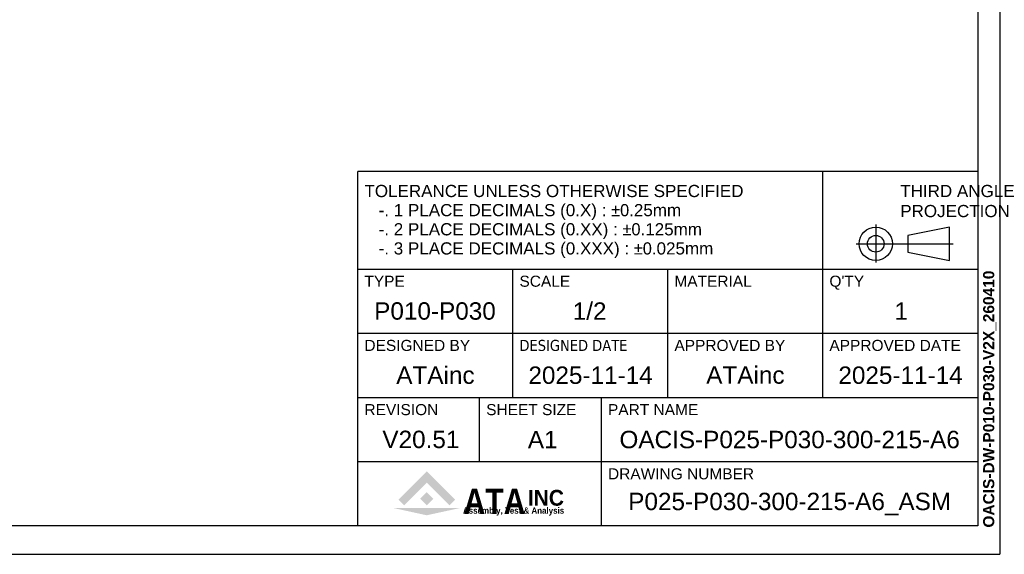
# Model space of a CAD drawing. Extents: x 47048 to 48733, y 3413 to 4601.
# Tile 4 of 22: x 48110 to 48733, y 3413 to 3751. Entities that reach past the tile are written whole.
import ezdxf
from ezdxf.enums import TextEntityAlignment as Align

# ---------------------------------------------------------------- set-up
doc = ezdxf.new("R2010")
doc.units = 0
doc.header["$LTSCALE"] = 25.4
doc.layers.get('0').update_dxf_attribs({"linetype": 'CONTINUOUS'})
doc.layers.add('ATA-SIGN', color=3, linetype='CONTINUOUS', lineweight=25)
doc.layers.add('ATA-TEXT', color=7, linetype='CONTINUOUS')
doc.styles.add('주 문자 (ISO)', font='arial.ttf')

# ---------------------------------------------------------------- blocks, each defined once
blk = doc.blocks.new('ata-Title-A1-002')
for color, points in [(176, [(14.63, 6.49), (12.84, 8.28), (21.79, 17.23), (30.75, 8.28), (28.96, 6.49), (21.79, 13.66)]), (30, [(21.79, 10.66), (23.88, 8.57), (21.79, 6.49), (19.71, 8.57)]), (9, [(32.34, 5.64), (21.79, 3.34), (11.25, 5.64)])]:
    blk.add_hatch(color=color).paths.add_polyline_path(points)
at = {"color": 253}
for p, q in [((0, 0), (0, 112)), ((196, 112), (0, 112)), ((147, 40.6), (147, 112)), ((196, 112), (196, 0)), ((0, 81.2), (196, 81.2)), ((49, 40.6), (49, 81.2)), ((98, 40.6), (98, 81.2)), ((0, 60.9), (196, 60.9)), ((0, 40.6), (196, 40.6)), ((38.5, 20.3), (38.5, 40.6)), ((77, 0), (77, 40.6)), ((0, 20.3), (196, 20.3)), ((196, 0), (0, 0))]:
    blk.add_line(p, q, dxfattribs=at)
for p, q in [((163.75, 95.32), (163.75, 83.26)), ((187.03, 94.45), (173.85, 91.82)), ((187.03, 83.91), (187.03, 94.45)), ((173.85, 91.82), (173.85, 86.55)), ((157.57, 89.18), (188.27, 89.18)), ((173.85, 86.55), (187.03, 83.91)), ((0, 81.2), (196, 81.2))]:
    blk.add_line(p, q)
for radius in [5.27, 2.64]:
    blk.add_circle((163.75, 89.18), radius)
at = {"char_height": 3.85, "attachment_point": 1, "style": '주 문자 (ISO)'}
for s, insert, line_spacing_factor in [('TOLERANCE UNLESS OTHERWISE SPECIFIED\\P   -. 1 PLACE DECIMALS (0.X) : {\\fAIGDT|b0|i0|c2|p2;`0}.25mm\\P   -. 2 PLACE DECIMALS (0.XX) : {\\fAIGDT|b0|i0|c2|p2;`0}.125mm \\P   -. 3 PLACE DECIMALS (0.XXX) : {\\fAIGDT|b0|i0|c2|p2;`0}.025mm', (2.11, 107.8), 0.942857), ('THIRD ANGLE\\PPROJECTION', (171.5, 107.8), 0.987884)]:
    blk.add_mtext(s, dxfattribs=dict(at, insert=insert, line_spacing_factor=line_spacing_factor))
at = {"char_height": 3.5, "attachment_point": 1, "style": '주 문자 (ISO)'}
for s, insert in [('TYPE', (2.1, 79.1)), ('SCALE', (51.11, 79.1)), ('MATERIAL', (100.1, 79.1)), ("Q'TY", (149.1, 79.1)), ('DESIGNED BY', (2.1, 58.8)), ('{\\fTahoma|b0|i0|c0|p34;DESIGNED \\fTahoma|b0|i0|c129|p34;DATE}', (51.1, 58.8)), ('APPROVED BY', (100.11, 58.8)), ('APPROVED DATE', (149.1, 58.8)), ('REVISION', (2.1, 38.5)), ('SHEET SIZE', (40.6, 38.5)), ('PART NAME', (79.11, 38.5)), ('DRAWING NUMBER', (79.11, 18.2))]:
    blk.add_mtext(s, dxfattribs=dict(at, insert=insert))
at = {"color": 176, "insert": (33.46, 3.77), "char_height": 8, "width": 37.1563, "attachment_point": 7, "line_spacing_factor": 0.5, "style": '주 문자 (ISO)'}
blk.add_mtext('{\\fArial|b1|i0|c0|p34;\\W0.85;ATA}', dxfattribs=at)
at = {"color": 9, "style": '주 문자 (ISO)'}
for s, insert, char_height, attachment_point in [('{\\fArial|b1|i0|c0|p34;\\W0.95;INC}', (53.76, 6.3), 5, 7), ('{\\fArial|b1|i0|c0|p34;\\W0.9;Assembly, Test & Analysis}', (49.25, 5.84), 2, 2)]:
    blk.add_mtext(s, dxfattribs=dict(at, insert=insert, char_height=char_height, attachment_point=attachment_point))
at = {"style": '주 문자 (ISO)'}
for tag, p in [('TYPE_001', (24.5, 67.9)), ('SCALE_001', (73.5, 67.9)), ('MATERIAL_001', (122.5, 67.9)), ('QTY_001', (171.5, 67.9)), ('DESIGNED_BY_001', (24.5, 47.6)), ('APPROVED_BY_001', (122.5, 47.64)), ('APPROVED_DATE_001', (171.5, 47.6)), ('REVISION_001', (19.25, 27.3)), ('SHEET_SIZE_001', (57.75, 27.3)), ('PART_NAME_001', (136.5, 27.3)), ('DRAWING_NUMBER_001', (136.5, 7))]:
    blk.add_attdef(tag, text='', height=5.5, dxfattribs=at).set_placement(p, align=Align.MIDDLE_CENTER)
at = {"color": 7, "style": '주 문자 (ISO)'}
blk.add_attdef('DESIGNED_DATE_001', text='', height=5.5, dxfattribs=at).set_placement((73.5, 47.6), align=Align.MIDDLE_CENTER)
blk = doc.blocks.new('ata-Border-A1-002')
at = {"color": 253, "ltscale": 0.5}
for p in [(841, 594), (0, 0)]:
    blk.add_line(p, (841, 0), dxfattribs=at)
for p, q in [((834, 585), (834, 9)), ((834, 9), (7, 9))]:
    blk.add_line(p, q)

msp = doc.modelspace()

# ---------------------------------------------------------------- linework, layer by layer
at = {"layer": 'ATA-SIGN'}
msp.add_line((48729.9785069, 4600.5208088), (48729.9785069, 3432.6864198), dxfattribs=at)

# ---------------------------------------------------------------- block references
at = {"xscale": 2, "yscale": 2, "zscale": 2}
msp.add_blockref('ata-Border-A1-002', (47047.9785069, 3412.5208088), dxfattribs=at)
msp.add_blockref('ata-Border-A1-002', (47047.9785069, 3412.5208088), dxfattribs=at)
ref = msp.add_blockref('ata-Title-A1-002', (48323.9785069, 3430.5208088), dxfattribs=dict(xscale=2, yscale=2, zscale=2))
ref.add_attrib('SCALE_001', '1/2', (48459.8795069, 3560.8263088), dxfattribs={"height": 11, "style": '주 문자 (ISO)'})
ref.add_attrib('TYPE_001', 'P010-P030', (48334.3465069, 3560.8923088), dxfattribs={"height": 11, "style": '주 문자 (ISO)'})
ref.add_attrib('DESIGNED_BY_001', 'ATAinc', (48348.3055069, 3520.3088088), dxfattribs={"height": 11, "style": '주 문자 (ISO)'})
ref.add_attrib('DESIGNED_DATE_001', '2025-11-14', (48431.8625069, 3520.2923088), dxfattribs={"color": 7, "height": 11, "style": '주 문자 (ISO)'})
ref.add_attrib('APPROVED_BY_001', 'ATAinc', (48544.3055069, 3520.3843084), dxfattribs={"height": 11, "style": '주 문자 (ISO)'})
ref.add_attrib('APPROVED_DATE_001', '2025-11-14', (48627.8625069, 3520.2923088), dxfattribs={"height": 11, "style": '주 문자 (ISO)'})
ref.add_attrib('PART_NAME_001', 'OACIS-P025-P030-300-215-A6', (48489.4315069, 3479.6208088), dxfattribs={"height": 11, "style": '주 문자 (ISO)'})
ref.add_attrib('DRAWING_NUMBER_001', 'P025-P030-300-215-A6_ASM', (48494.9865069, 3440.4508088), dxfattribs={"height": 11, "style": '주 문자 (ISO)'})
ref.add_attrib('QTY_001', '1', (48663.2825069, 3560.7988088), dxfattribs={"height": 11, "style": '주 문자 (ISO)'})
ref.add_attrib('REVISION_001', 'V20.51', (48339.5270069, 3479.6923088), dxfattribs={"height": 11, "style": '주 문자 (ISO)'})
ref.add_attrib('SHEET_SIZE_001', 'A1', (48431.4980069, 3479.5988088), dxfattribs={"color": 7, "height": 11, "style": '주 문자 (ISO)'})

# ---------------------------------------------------------------- texts
at = {"layer": 'ATA-TEXT', "color": 7, "insert": (48719.3994047, 3429.4053431), "char_height": 3.5, "attachment_point": 1, "rotation": 90, "line_spacing_factor": 0.257143, "style": '주 문자 (ISO)'}
msp.add_mtext('{\\fArial|b1|i0|c129|p34;\\H2.00000x;OACIS-DW-P010-P030-V2X_260410}', dxfattribs=at)

doc.saveas('drawing.dxf')
